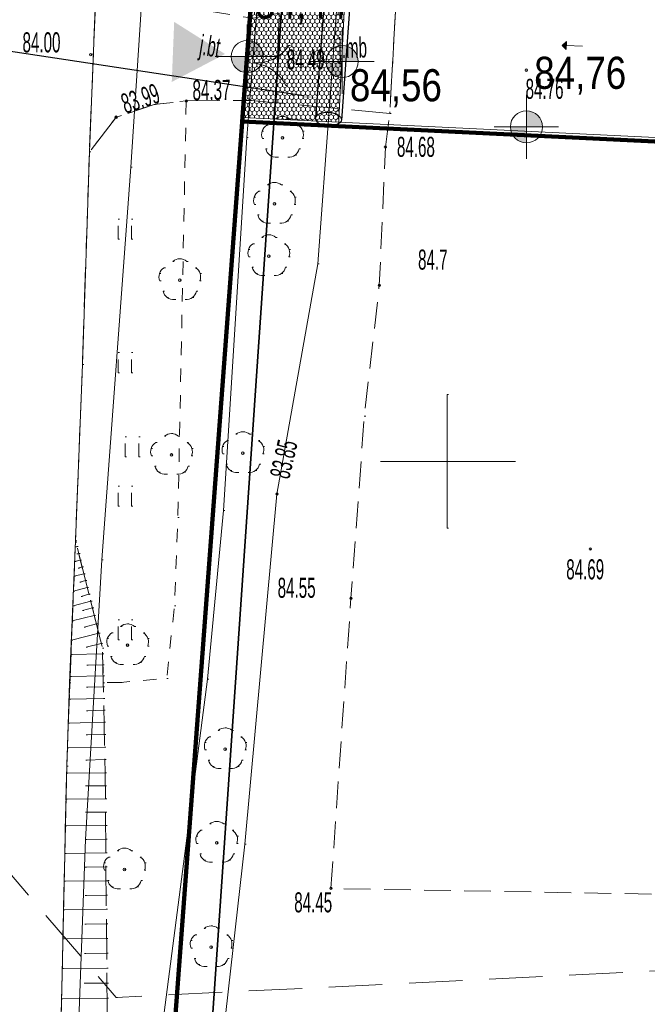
# Model space of a CAD drawing. Extents: x -198213 to 5540361, y 56395 to 5961443.
# Tile 6 of 76: x 5539534 to 5539557, y 5961280 to 5961317. Entities that reach past the tile are written whole.
import ezdxf
from ezdxf import colors
from ezdxf.entities.mleader import LeaderData, LeaderLine
from ezdxf.math import Vec2, Vec3

# ---------------------------------------------------------------- set-up
doc = ezdxf.new("R2010")
doc.units = 0
doc.header["$MEASUREMENT"] = 0
for name, pattern in [('L_0_03', [1, 0.5, -0.5]), ('L_0_04', [1.5, 1, -0.5]), ('L_0_06', [2, 1.5, -0.5]), ('L_0_0C', [3, 2, -1]), ('Long Dashed', [2400, 1200, -1200])]:
    doc.linetypes.add(name, pattern=pattern)
for name, color, linetype, lineweight in [('$ IE RURY OSŁONOWE', 7, 'Continuous', 30), ('$ IE_OPISY', 7, 'Continuous', 25), ('000_Inne__niezydentyfikowane__Nr_Pióra__7', 8, 'Continuous', 13), ('0_Nr_Pióra__7', 8, 'Continuous', 13), ('218_kontur_uzytku_gruntowego_Nr_Pióra__3', 8, 'Continuous', 18), ('219_dzialka_ewidencyjna_Nr_Pióra__96', 8, 'Continuous', 13), ('Arch drogi_Nr_Pióra__21', 8, 'Continuous', 9), ('ARCH MAPA RUSINOWO_Nr_Pióra__60', 8, 'Continuous', 211), ('Arch opisy_Nr_Pióra__80', 8, 'Continuous', 211), ('arch spadki_Nr_Pióra__21', 8, 'Continuous', 9), ('arch wypelnienia_Nr_Pióra__22', 8, 'Continuous', 9), ('arch wypelnienia_Nr_Pióra__80', 8, 'Continuous', 211), ('brama_Nr_Pióra__7', 8, 'Continuous', 13), ('drzewo_lisciaste_Nr_Pióra__7', 8, 'Continuous', 13), ('INWENT RZĘDNE_Nr_Pióra__21', 8, 'Continuous', 9), ('jezdnia_Atr17_Nr_Pióra__7', 8, 'Continuous', 13), ('jezdnia_Nr_Pióra__7', 8, 'Continuous', 13), ('kraweznik_Nr_Pióra__7', 8, 'Continuous', 13), ('ogrodzenie_trwale_Nr_Pióra__7', 8, 'Continuous', 13), ('pikieta_naturalna_Atr2_Nr_Pióra__7', 8, 'Continuous', 13), ('pikieta_naturalna_Nr_Pióra__7', 8, 'Continuous', 13), ('pikieta_sztuczna_Atr2_Nr_Pióra__7', 8, 'Continuous', 13), ('pikieta_sztuczna_Nr_Pióra__7', 8, 'Continuous', 13), ('plac_sportowy_Nr_Pióra__7', 8, 'Continuous', 13), ('przewod_telekomunikacyjny_napowietrzny_Nr_Pióra__30', 8, 'Continuous', 35), ('przewod_telekomunikacyjny_podziemny_Nr_Pióra__7', 8, 'Continuous', 13), ('przewod_wodociagowy_Nr_Pióra__7', 8, 'Continuous', 13), ('rzedna_Atr2_Nr_Pióra__7', 8, 'Continuous', 13), ('rzedna_Nr_Pióra__7', 8, 'Continuous', 13), ('skarpa_nieumocniona_Nr_Pióra__7', 8, 'Continuous', 13), ('trawnik_Nr_Pióra__7', 8, 'Continuous', 13), ('Wstawianie_ramki_sekcyjnej_z_opisem_Nr_Pióra__7', 8, 'Continuous', 13), ('Zakres_Nr_Pióra__7', 8, 'Continuous', 13)]:
    doc.layers.add(name, color=color, linetype=linetype, lineweight=lineweight)
doc.layers.add('arch spadki', color=8, linetype='Continuous')
doc.layers.add('INWENT RZĘDNE', color=8, linetype='Continuous')
doc.styles.add('1. Elektrobau_02.2024', font='romans.shx', dxfattribs={"width": 0.8, "oblique": 10})
doc.styles.add('GENERATED_STYLE_3', font='ARIALN.TTF')
doc.styles.add('GENERATED_STYLE_8', font='ARIALN.TTF')
doc.linetypes.add('L_0_15_SHX', pattern='A,0,[2,Rusinowo PAB zagospodarowanie 30.08.20251.Shx,S=7.5,R=0,X=0,Y=0],-7.5,0', length=7.5)
doc.linetypes.add('L_0_B0_SHX', pattern='A,0,[3,Rusinowo PAB zagospodarowanie 30.08.20251.Shx,S=15,R=0,X=0,Y=0],-15,0', length=15)

# ---------------------------------------------------------------- blocks, each defined once
blk = doc.blocks.new('Linia_11', base_point=(-158781, 90163))
at = {"layer": 'arch spadki_Nr_Pióra__21', "linetype": 'Continuous'}
blk.add_hatch(color=256, dxfattribs=at).paths.add_polyline_path([(-159536, 90193), (-159380, 90337), (-159392, 90037)], flags=0)
for p, q in [((-159536, 90193), (-159380, 90337)), ((-159380, 90337), (-159392, 90037)), ((-159536, 90193), (-159392, 90037)), ((-158781, 90163), (-159386, 90187))]:
    blk.add_line(p, q, dxfattribs=at)
blk = doc.blocks.new('Koty wysokościowe_43', base_point=(-171317, 89773))
at = {"layer": 'INWENT RZĘDNE_Nr_Pióra__21', "linetype": 'Continuous'}
for points in [[(-171317, 89773), (-170717, 89773), (-170762, 90002), (-170892, 90197), (-171087, 90327), (-171317, 90373)], [(-171317, 89773), (-171917, 89773), (-171871, 89543), (-171741, 89349), (-171546, 89218), (-171317, 89173)]]:
    blk.add_hatch(color=256, dxfattribs=at).paths.add_polyline_path(points, flags=0)
for p, q in [((-171317, 88573), (-171317, 90973)), ((-172517, 89773), (-170117, 89773))]:
    blk.add_line(p, q, dxfattribs=at)
blk.add_circle((-171317, 89773), 600, dxfattribs=at)
at = {"layer": 'INWENT RZĘDNE_Nr_Pióra__21', "insert": (-171025, 90973), "char_height": 1200, "attachment_point": 7, "style": 'GENERATED_STYLE_3'}
blk.add_mtext('{84,44}', dxfattribs=at)
blk = doc.blocks.new('Koty wysokościowe_44', base_point=(-167769, 89585))
at = {"layer": 'INWENT RZĘDNE_Nr_Pióra__21', "linetype": 'Continuous'}
for points in [[(-167769, 89585), (-167169, 89585), (-167214, 89814), (-167345, 90009), (-167539, 90139), (-167769, 90185)], [(-167769, 89585), (-168369, 89585), (-168323, 89355), (-168193, 89161), (-167998, 89031), (-167769, 88985)]]:
    blk.add_hatch(color=256, dxfattribs=at).paths.add_polyline_path(points, flags=0)
for p, q in [((-167769, 88385), (-167769, 90785)), ((-168969, 89585), (-166569, 89585))]:
    blk.add_line(p, q, dxfattribs=at)
blk.add_circle((-167769, 89585), 600, dxfattribs=at)
at = {"layer": 'INWENT RZĘDNE_Nr_Pióra__21', "insert": (-167478, 87877), "char_height": 1200, "attachment_point": 7, "style": 'GENERATED_STYLE_3'}
blk.add_mtext('{84,56}', dxfattribs=at)
blk = doc.blocks.new('Koty wysokościowe_45', base_point=(-160878, 87144))
at = {"layer": 'INWENT RZĘDNE_Nr_Pióra__21', "linetype": 'Continuous'}
for points in [[(-160878, 87144), (-160278, 87144), (-160323, 87373), (-160453, 87568), (-160648, 87698), (-160878, 87744)], [(-160878, 87144), (-161478, 87144), (-161432, 86914), (-161302, 86719), (-161107, 86589), (-160878, 86544)]]:
    blk.add_hatch(color=256, dxfattribs=at).paths.add_polyline_path(points, flags=0)
for p, q in [((-160878, 85944), (-160878, 88344)), ((-162078, 87144), (-159678, 87144))]:
    blk.add_line(p, q, dxfattribs=at)
blk.add_circle((-160878, 87144), 600, dxfattribs=at)
at = {"layer": 'INWENT RZĘDNE_Nr_Pióra__21', "insert": (-160586, 88344), "char_height": 1200, "attachment_point": 7, "style": 'GENERATED_STYLE_3'}
blk.add_mtext('{84,76}', dxfattribs=at)

msp = doc.modelspace()

# ---------------------------------------------------------------- hatches: boundary and pattern name
at = {"layer": 'arch wypelnienia_Nr_Pióra__22', "linetype": 'Continuous'}
h = msp.add_hatch(dxfattribs=at)
h.set_pattern_fill('Hexagonal', color=256, scale=0.001, style=0, pattern_type=2)
h.set_pattern_definition([(90, (5539713.8376, 5961225.37486), (-0.17320508, 0), [0.1, -0.2]), (90, (5539713.751, 5961225.52486), (-0.17320508, 0), [0.1, -0.2]), (150, (5539713.8376, 5961225.47486), (0.08660254, 0.15), [0.1, -0.2]), (150, (5539713.66439, 5961225.47486), (0.08660254, 0.15), [0.1, -0.2]), (210, (5539713.8376, 5961225.37486), (-0.08660254, 0.15), [0.1, -0.2]), (210, (5539713.66439, 5961225.37486), (-0.08660254, 0.15), [0.1, -0.2])])
h.paths.add_polyline_path([(5539542.347, 5961312.87), (5539545.943, 5961312.695), (5539546.171, 5961317.389), (5539542.697, 5961317.558)], flags=0)
at = {"layer": 'arch wypelnienia_Nr_Pióra__80', "linetype": 'Continuous'}
msp.add_hatch(color=256, dxfattribs=at).paths.add_polyline_path([(5539541.692, 5961315.245), (5539539.79, 5961316.447), (5539539.7, 5961314.199)], flags=0)

# ---------------------------------------------------------------- linework, layer by layer
at = {"layer": '$ IE RURY OSŁONOWE'}
for points in [[(5539545.507, 5961318.717), (5539545.075, 5961312.844)], [(5539546.473, 5961318.652), (5539546.041, 5961312.773)]]:
    msp.add_lwpolyline(points, dxfattribs=at)
msp.add_ellipse((5539545.558, 5961312.808), major_axis=(-0.483, 0.032), ratio=0.529412, dxfattribs=at)
at = {"layer": '000_Inne__niezydentyfikowane__Nr_Pióra__7', "linetype": 'Continuous', "flags": 128}
for points in [[(5539536.15, 5961296.81), (5539536.09, 5961296.8)], [(5539536.22, 5961296.56), (5539536.15, 5961296.54)], [(5539536.28, 5961296.3), (5539536.07, 5961296.25)], [(5539536.35, 5961296.05), (5539536.2, 5961296.01)], [(5539536.41, 5961295.79), (5539536.05, 5961295.7)], [(5539536.54, 5961295.28), (5539536.03, 5961295.15)], [(5539536.48, 5961295.54), (5539536.26, 5961295.48)], [(5539536.6, 5961295.03), (5539536.31, 5961294.95)], [(5539536.67, 5961294.77), (5539536.01, 5961294.6)], [(5539536.73, 5961294.52), (5539536.36, 5961294.42)], [(5539536.8, 5961294.23), (5539535.98, 5961294.03)], [(5539536.88, 5961293.92), (5539536.43, 5961293.8)], [(5539536.97, 5961293.57), (5539535.95, 5961293.31)], [(5539537.06, 5961293.19), (5539536.5, 5961293.05)], [(5539537.11, 5961292.8), (5539535.93, 5961292.77)], [(5539537.12, 5961292.39), (5539536.52, 5961292.38)], [(5539537.13, 5961291.98), (5539535.9, 5961291.95)], [(5539537.14, 5961291.56), (5539536.51, 5961291.55)], [(5539537.15, 5961291.13), (5539535.87, 5961291.1)], [(5539537.16, 5961290.69), (5539536.51, 5961290.67)], [(5539537.17, 5961290.24), (5539535.83, 5961290.21)], [(5539537.18, 5961289.78), (5539536.5, 5961289.77)], [(5539537.19, 5961289.31), (5539535.8, 5961289.28)], [(5539537.2, 5961288.84), (5539536.49, 5961288.82)], [(5539537.21, 5961288.35), (5539535.76, 5961288.33)], [(5539537.21, 5961287.86), (5539536.48, 5961287.86)], [(5539537.22, 5961287.37), (5539535.74, 5961287.36)], [(5539537.22, 5961286.87), (5539536.48, 5961286.87)], [(5539537.23, 5961286.37), (5539535.72, 5961286.36)], [(5539537.23, 5961285.86), (5539536.47, 5961285.85)], [(5539537.24, 5961285.35), (5539535.7, 5961285.33)], [(5539537.24, 5961284.83), (5539536.46, 5961284.82)], [(5539537.24, 5961284.3), (5539535.68, 5961284.29)], [(5539537.25, 5961283.77), (5539536.46, 5961283.76)], [(5539537.25, 5961283.24), (5539535.65, 5961283.22)], [(5539537.26, 5961282.7), (5539536.45, 5961282.69)], [(5539537.26, 5961282.15), (5539535.63, 5961282.14)], [(5539537.27, 5961281.6), (5539536.44, 5961281.59)], [(5539537.27, 5961281.04), (5539535.6, 5961281.03)], [(5539537.28, 5961280.48), (5539536.43, 5961280.47)], [(5539537.28, 5961279.91), (5539535.58, 5961279.89)]]:
    msp.add_lwpolyline(points, dxfattribs=at)
at = {"layer": '0_Nr_Pióra__7', "linetype": 'Continuous'}
for p, q in [((5539544.078, 5961315.558), (5539544.128, 5961315.558)), ((5539536.67, 5961315.22), (5539536.72, 5961315.22)), ((5539543.66, 5961315.31), (5539543.71, 5961315.31)), ((5539543.66, 5961315.31), (5539543.71, 5961315.31)), ((5539542.725, 5961314.91), (5539542.775, 5961314.91)), ((5539543.488, 5961315.053), (5539543.538, 5961315.053)), ((5539543.457, 5961314.652), (5539543.507, 5961314.652)), ((5539552.96, 5961314.64), (5539553.01, 5961314.64)), ((5539543.963, 5961314.062), (5539544.013, 5961314.062)), ((5539539.04, 5961313.35), (5539539.09, 5961313.35)), ((5539540.24, 5961313.49), (5539540.29, 5961313.49)), ((5539540.24, 5961313.49), (5539540.29, 5961313.49)), ((5539542.63, 5961313.51), (5539542.68, 5961313.51)), ((5539543.6, 5961313.42), (5539543.65, 5961313.42)), ((5539547.85, 5961313.02), (5539547.9, 5961313.02)), ((5539537.62, 5961312.88), (5539537.67, 5961312.88)), ((5539537.62, 5961312.88), (5539537.67, 5961312.88)), ((5539543.252, 5961312.576), (5539543.302, 5961312.576)), ((5539543.579, 5961312.813), (5539543.629, 5961312.813)), ((5539543.84, 5961312.91), (5539543.89, 5961312.91)), ((5539544.101, 5961312.813), (5539544.151, 5961312.813)), ((5539544.428, 5961312.576), (5539544.478, 5961312.576)), ((5539543.08, 5961312.358), (5539543.13, 5961312.358)), ((5539544.6, 5961312.358), (5539544.65, 5961312.358)), ((5539542.51, 5961312.12), (5539542.56, 5961312.12)), ((5539543.091, 5961312.081), (5539543.141, 5961312.081)), ((5539543.84, 5961312.11), (5539543.89, 5961312.11)), ((5539544.589, 5961312.081), (5539544.639, 5961312.081)), ((5539536.62, 5961311.58), (5539536.67, 5961311.58)), ((5539543.216, 5961311.695), (5539543.266, 5961311.695)), ((5539543.37, 5961311.462), (5539543.42, 5961311.462)), ((5539544.31, 5961311.462), (5539544.36, 5961311.462)), ((5539544.464, 5961311.695), (5539544.514, 5961311.695)), ((5539547.69, 5961311.76), (5539547.74, 5961311.76)), ((5539543.639, 5961311.387), (5539543.689, 5961311.387)), ((5539544.041, 5961311.387), (5539544.091, 5961311.387)), ((5539538.17, 5961311.01), (5539538.22, 5961311.01)), ((5539543.279, 5961310.343), (5539543.329, 5961310.343)), ((5539543.54, 5961310.44), (5539543.59, 5961310.44)), ((5539543.801, 5961310.343), (5539543.851, 5961310.343)), ((5539542.952, 5961310.106), (5539543.002, 5961310.106)), ((5539544.128, 5961310.106), (5539544.178, 5961310.106)), ((5539542.78, 5961309.888), (5539542.83, 5961309.888)), ((5539542.791, 5961309.611), (5539542.841, 5961309.611)), ((5539543.54, 5961309.64), (5539543.59, 5961309.64)), ((5539544.289, 5961309.611), (5539544.339, 5961309.611)), ((5539544.3, 5961309.888), (5539544.35, 5961309.888)), ((5539537.699, 5961309.069), (5539537.749, 5961309.069)), ((5539538.199, 5961309.069), (5539538.249, 5961309.069)), ((5539542.916, 5961309.225), (5539542.966, 5961309.225)), ((5539543.07, 5961308.992), (5539543.12, 5961308.992)), ((5539543.339, 5961308.917), (5539543.389, 5961308.917)), ((5539543.741, 5961308.917), (5539543.791, 5961308.917)), ((5539544.01, 5961308.992), (5539544.06, 5961308.992)), ((5539544.164, 5961309.225), (5539544.214, 5961309.225)), ((5539537.699, 5961308.319), (5539537.749, 5961308.319)), ((5539538.199, 5961308.319), (5539538.249, 5961308.319)), ((5539542.742, 5961308.146), (5539542.792, 5961308.146)), ((5539543.069, 5961308.383), (5539543.119, 5961308.383)), ((5539543.33, 5961308.48), (5539543.38, 5961308.48)), ((5539543.591, 5961308.383), (5539543.641, 5961308.383)), ((5539543.918, 5961308.146), (5539543.968, 5961308.146)), ((5539542.57, 5961307.928), (5539542.62, 5961307.928)), ((5539544.09, 5961307.928), (5539544.14, 5961307.928)), ((5539539.739, 5961307.483), (5539539.789, 5961307.483)), ((5539540, 5961307.58), (5539540.05, 5961307.58)), ((5539540.261, 5961307.483), (5539540.311, 5961307.483)), ((5539542.581, 5961307.651), (5539542.631, 5961307.651)), ((5539543.33, 5961307.68), (5539543.38, 5961307.68)), ((5539544.079, 5961307.651), (5539544.129, 5961307.651)), ((5539545.16, 5961307.39), (5539545.21, 5961307.39)), ((5539539.24, 5961307.028), (5539539.29, 5961307.028)), ((5539539.412, 5961307.246), (5539539.462, 5961307.246)), ((5539540.588, 5961307.246), (5539540.638, 5961307.246)), ((5539540.76, 5961307.028), (5539540.81, 5961307.028)), ((5539542.706, 5961307.265), (5539542.756, 5961307.265)), ((5539542.86, 5961307.032), (5539542.91, 5961307.032)), ((5539543.8, 5961307.032), (5539543.85, 5961307.032)), ((5539543.954, 5961307.265), (5539544.004, 5961307.265)), ((5539539.251, 5961306.751), (5539539.301, 5961306.751)), ((5539540, 5961306.78), (5539540.05, 5961306.78)), ((5539540.749, 5961306.751), (5539540.799, 5961306.751)), ((5539543.129, 5961306.957), (5539543.179, 5961306.957)), ((5539543.531, 5961306.957), (5539543.581, 5961306.957)), ((5539539.376, 5961306.365), (5539539.426, 5961306.365)), ((5539540.624, 5961306.365), (5539540.674, 5961306.365)), ((5539547.46, 5961306.59), (5539547.51, 5961306.59)), ((5539539.53, 5961306.132), (5539539.58, 5961306.132)), ((5539539.799, 5961306.057), (5539539.849, 5961306.057)), ((5539540.201, 5961306.057), (5539540.251, 5961306.057)), ((5539540.47, 5961306.132), (5539540.52, 5961306.132)), ((5539537.699, 5961304.069), (5539537.749, 5961304.069)), ((5539538.199, 5961304.069), (5539538.249, 5961304.069)), ((5539536.36, 5961303.63), (5539536.41, 5961303.63)), ((5539537.699, 5961303.319), (5539537.749, 5961303.319)), ((5539538.199, 5961303.319), (5539538.249, 5961303.319)), ((5539550, 5961302.5), (5539550.05, 5961302.5)), ((5539546.9, 5961301.69), (5539546.95, 5961301.69)), ((5539537.963, 5961300.923), (5539538.013, 5961300.923)), ((5539538.463, 5961300.923), (5539538.513, 5961300.923)), ((5539539.429, 5961300.943), (5539539.479, 5961300.943)), ((5539539.69, 5961301.04), (5539539.74, 5961301.04)), ((5539539.951, 5961300.943), (5539540.001, 5961300.943)), ((5539541.772, 5961300.776), (5539541.822, 5961300.776)), ((5539542.099, 5961301.013), (5539542.149, 5961301.013)), ((5539542.36, 5961301.11), (5539542.41, 5961301.11)), ((5539542.621, 5961301.013), (5539542.671, 5961301.013)), ((5539542.948, 5961300.776), (5539542.998, 5961300.776)), ((5539538.93, 5961300.488), (5539538.98, 5961300.488)), ((5539539.102, 5961300.706), (5539539.152, 5961300.706)), ((5539540.278, 5961300.706), (5539540.328, 5961300.706)), ((5539540.45, 5961300.488), (5539540.5, 5961300.488)), ((5539541.6, 5961300.558), (5539541.65, 5961300.558)), ((5539543.12, 5961300.558), (5539543.17, 5961300.558)), ((5539537.963, 5961300.173), (5539538.013, 5961300.173)), ((5539538.463, 5961300.173), (5539538.513, 5961300.173)), ((5539538.941, 5961300.211), (5539538.991, 5961300.211)), ((5539539.69, 5961300.24), (5539539.74, 5961300.24)), ((5539540.439, 5961300.211), (5539540.489, 5961300.211)), ((5539541.611, 5961300.281), (5539541.661, 5961300.281)), ((5539542.36, 5961300.31), (5539542.41, 5961300.31)), ((5539543.109, 5961300.281), (5539543.159, 5961300.281)), ((5539539.066, 5961299.825), (5539539.116, 5961299.825)), ((5539540.314, 5961299.825), (5539540.364, 5961299.825)), ((5539541.736, 5961299.895), (5539541.786, 5961299.895)), ((5539541.89, 5961299.662), (5539541.94, 5961299.662)), ((5539542.83, 5961299.662), (5539542.88, 5961299.662)), ((5539542.984, 5961299.895), (5539543.034, 5961299.895)), ((5539547.5, 5961300), (5539547.55, 5961300)), ((5539552.5, 5961300), (5539552.55, 5961300)), ((5539539.22, 5961299.592), (5539539.27, 5961299.592)), ((5539539.489, 5961299.517), (5539539.539, 5961299.517)), ((5539539.891, 5961299.517), (5539539.941, 5961299.517)), ((5539540.16, 5961299.592), (5539540.21, 5961299.592)), ((5539542.159, 5961299.587), (5539542.209, 5961299.587)), ((5539542.561, 5961299.587), (5539542.611, 5961299.587)), ((5539537.699, 5961299.069), (5539537.749, 5961299.069)), ((5539538.199, 5961299.069), (5539538.249, 5961299.069)), ((5539543.63, 5961298.78), (5539543.68, 5961298.78)), ((5539543.63, 5961298.78), (5539543.68, 5961298.78)), ((5539537.699, 5961298.319), (5539537.749, 5961298.319)), ((5539538.199, 5961298.319), (5539538.249, 5961298.319)), ((5539539.93, 5961297.9), (5539539.98, 5961297.9)), ((5539541.64, 5961298.16), (5539541.69, 5961298.16)), ((5539550, 5961297.5), (5539550.05, 5961297.5)), ((5539536.09, 5961296.8), (5539536.14, 5961296.8)), ((5539536.1, 5961297.03), (5539536.15, 5961297.03)), ((5539536.15, 5961296.81), (5539536.2, 5961296.81)), ((5539555.35, 5961296.72), (5539555.4, 5961296.72)), ((5539536.15, 5961296.54), (5539536.2, 5961296.54)), ((5539536.22, 5961296.56), (5539536.27, 5961296.56)), ((5539536.07, 5961296.25), (5539536.12, 5961296.25)), ((5539536.2, 5961296.01), (5539536.25, 5961296.01)), ((5539536.28, 5961296.3), (5539536.33, 5961296.3)), ((5539536.35, 5961296.05), (5539536.4, 5961296.05)), ((5539537.08, 5961296.32), (5539537.13, 5961296.32)), ((5539536.05, 5961295.7), (5539536.1, 5961295.7)), ((5539536.41, 5961295.79), (5539536.46, 5961295.79)), ((5539536.26, 5961295.48), (5539536.31, 5961295.48)), ((5539536.48, 5961295.54), (5539536.53, 5961295.54)), ((5539536.54, 5961295.28), (5539536.59, 5961295.28)), ((5539536.03, 5961295.15), (5539536.08, 5961295.15)), ((5539536.31, 5961294.95), (5539536.36, 5961294.95)), ((5539536.6, 5961295.03), (5539536.65, 5961295.03)), ((5539546.4, 5961294.88), (5539546.45, 5961294.88)), ((5539536.01, 5961294.6), (5539536.06, 5961294.6)), ((5539536.67, 5961294.77), (5539536.72, 5961294.77)), ((5539536.73, 5961294.52), (5539536.78, 5961294.52)), ((5539539.8, 5961294.6), (5539539.85, 5961294.6)), ((5539536.36, 5961294.42), (5539536.41, 5961294.42)), ((5539536.8, 5961294.23), (5539536.85, 5961294.23)), ((5539535.98, 5961294.03), (5539536.03, 5961294.03)), ((5539536.43, 5961293.8), (5539536.48, 5961293.8)), ((5539536.88, 5961293.92), (5539536.93, 5961293.92)), ((5539537.699, 5961294.069), (5539537.749, 5961294.069)), ((5539537.789, 5961293.823), (5539537.839, 5961293.823)), ((5539538.05, 5961293.92), (5539538.1, 5961293.92)), ((5539538.199, 5961294.069), (5539538.249, 5961294.069)), ((5539538.311, 5961293.823), (5539538.361, 5961293.823)), ((5539536.97, 5961293.57), (5539537.02, 5961293.57)), ((5539537.462, 5961293.586), (5539537.512, 5961293.586)), ((5539538.638, 5961293.586), (5539538.688, 5961293.586)), ((5539535.95, 5961293.31), (5539536, 5961293.31)), ((5539536.5, 5961293.05), (5539536.55, 5961293.05)), ((5539537.06, 5961293.19), (5539537.11, 5961293.19)), ((5539537.29, 5961293.368), (5539537.34, 5961293.368)), ((5539537.301, 5961293.091), (5539537.351, 5961293.091)), ((5539537.699, 5961293.319), (5539537.749, 5961293.319)), ((5539538.05, 5961293.12), (5539538.1, 5961293.12)), ((5539538.199, 5961293.319), (5539538.249, 5961293.319)), ((5539538.799, 5961293.091), (5539538.849, 5961293.091)), ((5539538.81, 5961293.368), (5539538.86, 5961293.368)), ((5539535.93, 5961292.77), (5539535.98, 5961292.77)), ((5539537.11, 5961293.01), (5539537.16, 5961293.01)), ((5539537.11, 5961292.8), (5539537.16, 5961292.8)), ((5539537.426, 5961292.705), (5539537.476, 5961292.705)), ((5539538.674, 5961292.705), (5539538.724, 5961292.705)), ((5539536.52, 5961292.38), (5539536.57, 5961292.38)), ((5539537.12, 5961292.39), (5539537.17, 5961292.39)), ((5539537.58, 5961292.472), (5539537.63, 5961292.472)), ((5539537.849, 5961292.397), (5539537.899, 5961292.397)), ((5539538.251, 5961292.397), (5539538.301, 5961292.397)), ((5539538.52, 5961292.472), (5539538.57, 5961292.472)), ((5539535.9, 5961291.95), (5539535.95, 5961291.95)), ((5539537.13, 5961291.98), (5539537.18, 5961291.98)), ((5539535.88, 5961291.71), (5539535.93, 5961291.71)), ((5539536.51, 5961291.55), (5539536.56, 5961291.55)), ((5539537.14, 5961291.72), (5539537.19, 5961291.72)), ((5539537.14, 5961291.56), (5539537.19, 5961291.56)), ((5539537.79, 5961291.73), (5539537.84, 5961291.73)), ((5539539.51, 5961291.88), (5539539.56, 5961291.88)), ((5539541.04, 5961291.85), (5539541.09, 5961291.85)), ((5539535.87, 5961291.1), (5539535.92, 5961291.1)), ((5539537.15, 5961291.13), (5539537.2, 5961291.13)), ((5539536.51, 5961290.67), (5539536.56, 5961290.67)), ((5539537.16, 5961290.69), (5539537.21, 5961290.69)), ((5539535.83, 5961290.21), (5539535.88, 5961290.21)), ((5539537.17, 5961290.24), (5539537.22, 5961290.24)), ((5539536.5, 5961289.77), (5539536.55, 5961289.77)), ((5539537.18, 5961289.78), (5539537.23, 5961289.78)), ((5539541.439, 5961289.933), (5539541.489, 5961289.933)), ((5539541.7, 5961290.03), (5539541.75, 5961290.03)), ((5539541.961, 5961289.933), (5539542.011, 5961289.933)), ((5539540.94, 5961289.478), (5539540.99, 5961289.478)), ((5539541.112, 5961289.696), (5539541.162, 5961289.696)), ((5539542.288, 5961289.696), (5539542.338, 5961289.696)), ((5539542.46, 5961289.478), (5539542.51, 5961289.478)), ((5539535.8, 5961289.28), (5539535.85, 5961289.28)), ((5539537.19, 5961289.31), (5539537.24, 5961289.31)), ((5539540.951, 5961289.201), (5539541.001, 5961289.201)), ((5539541.7, 5961289.23), (5539541.75, 5961289.23)), ((5539542.449, 5961289.201), (5539542.499, 5961289.201)), ((5539535.77, 5961288.6), (5539535.82, 5961288.6)), ((5539536.49, 5961288.82), (5539536.54, 5961288.82)), ((5539537.2, 5961288.84), (5539537.25, 5961288.84)), ((5539541.076, 5961288.815), (5539541.126, 5961288.815)), ((5539542.324, 5961288.815), (5539542.374, 5961288.815)), ((5539535.76, 5961288.33), (5539535.81, 5961288.33)), ((5539537.21, 5961288.35), (5539537.26, 5961288.35)), ((5539541.23, 5961288.582), (5539541.28, 5961288.582)), ((5539541.499, 5961288.507), (5539541.549, 5961288.507)), ((5539541.901, 5961288.507), (5539541.951, 5961288.507)), ((5539542.17, 5961288.582), (5539542.22, 5961288.582)), ((5539536.48, 5961287.86), (5539536.53, 5961287.86)), ((5539537.21, 5961287.86), (5539537.26, 5961287.86)), ((5539535.74, 5961287.36), (5539535.79, 5961287.36)), ((5539537.22, 5961287.37), (5539537.27, 5961287.37)), ((5539536.48, 5961286.87), (5539536.53, 5961286.87)), ((5539537.22, 5961286.87), (5539537.27, 5961286.87)), ((5539541.119, 5961286.433), (5539541.169, 5961286.433)), ((5539541.38, 5961286.53), (5539541.43, 5961286.53)), ((5539541.641, 5961286.433), (5539541.691, 5961286.433)), ((5539535.72, 5961286.36), (5539535.77, 5961286.36)), ((5539537.23, 5961286.37), (5539537.28, 5961286.37)), ((5539540.792, 5961286.196), (5539540.842, 5961286.196)), ((5539541.968, 5961286.196), (5539542.018, 5961286.196)), ((5539536.47, 5961285.85), (5539536.52, 5961285.85)), ((5539537.23, 5961285.86), (5539537.28, 5961285.86)), ((5539540.62, 5961285.978), (5539540.67, 5961285.978)), ((5539540.631, 5961285.701), (5539540.681, 5961285.701)), ((5539541.38, 5961285.73), (5539541.43, 5961285.73)), ((5539542.129, 5961285.701), (5539542.179, 5961285.701)), ((5539542.14, 5961285.978), (5539542.19, 5961285.978)), ((5539542.43, 5961285.68), (5539542.48, 5961285.68)), ((5539535.7, 5961285.33), (5539535.75, 5961285.33)), ((5539537.24, 5961285.35), (5539537.29, 5961285.35)), ((5539537.669, 5961285.433), (5539537.719, 5961285.433)), ((5539537.93, 5961285.53), (5539537.98, 5961285.53)), ((5539538.191, 5961285.433), (5539538.241, 5961285.433)), ((5539540.756, 5961285.315), (5539540.806, 5961285.315)), ((5539542.004, 5961285.315), (5539542.054, 5961285.315)), ((5539537.17, 5961284.978), (5539537.22, 5961284.978)), ((5539537.342, 5961285.196), (5539537.392, 5961285.196)), ((5539538.518, 5961285.196), (5539538.568, 5961285.196)), ((5539538.69, 5961284.978), (5539538.74, 5961284.978)), ((5539540.91, 5961285.082), (5539540.96, 5961285.082)), ((5539541.179, 5961285.007), (5539541.229, 5961285.007)), ((5539541.581, 5961285.007), (5539541.631, 5961285.007)), ((5539541.85, 5961285.082), (5539541.9, 5961285.082)), ((5539536.46, 5961284.82), (5539536.51, 5961284.82)), ((5539537.181, 5961284.701), (5539537.231, 5961284.701)), ((5539537.24, 5961284.83), (5539537.29, 5961284.83)), ((5539537.93, 5961284.73), (5539537.98, 5961284.73)), ((5539538.679, 5961284.701), (5539538.729, 5961284.701)), ((5539535.68, 5961284.29), (5539535.73, 5961284.29)), ((5539537.24, 5961284.3), (5539537.29, 5961284.3)), ((5539537.306, 5961284.315), (5539537.356, 5961284.315)), ((5539538.554, 5961284.315), (5539538.604, 5961284.315)), ((5539537.46, 5961284.082), (5539537.51, 5961284.082)), ((5539537.729, 5961284.007), (5539537.779, 5961284.007)), ((5539538.131, 5961284.007), (5539538.181, 5961284.007)), ((5539538.4, 5961284.082), (5539538.45, 5961284.082)), ((5539545.65, 5961284.02), (5539545.7, 5961284.02)), ((5539536.46, 5961283.76), (5539536.51, 5961283.76)), ((5539537.25, 5961283.77), (5539537.3, 5961283.77)), ((5539535.65, 5961283.22), (5539535.7, 5961283.22)), ((5539537.25, 5961283.24), (5539537.3, 5961283.24)), ((5539536.45, 5961282.69), (5539536.5, 5961282.69)), ((5539537.26, 5961282.7), (5539537.31, 5961282.7)), ((5539540.909, 5961282.523), (5539540.959, 5961282.523)), ((5539541.17, 5961282.62), (5539541.22, 5961282.62)), ((5539541.431, 5961282.523), (5539541.481, 5961282.523)), ((5539535.63, 5961282.14), (5539535.68, 5961282.14)), ((5539537.26, 5961282.15), (5539537.31, 5961282.15)), ((5539540.41, 5961282.068), (5539540.46, 5961282.068)), ((5539540.582, 5961282.286), (5539540.632, 5961282.286)), ((5539541.758, 5961282.286), (5539541.808, 5961282.286)), ((5539541.93, 5961282.068), (5539541.98, 5961282.068)), ((5539537.27, 5961281.6), (5539537.32, 5961281.6)), ((5539540.421, 5961281.791), (5539540.471, 5961281.791)), ((5539541.17, 5961281.82), (5539541.22, 5961281.82)), ((5539541.919, 5961281.791), (5539541.969, 5961281.791)), ((5539536.44, 5961281.59), (5539536.49, 5961281.59)), ((5539540.546, 5961281.405), (5539540.596, 5961281.405)), ((5539541.794, 5961281.405), (5539541.844, 5961281.405)), ((5539535.6, 5961281.03), (5539535.65, 5961281.03)), ((5539537.27, 5961281.04), (5539537.32, 5961281.04)), ((5539540.7, 5961281.172), (5539540.75, 5961281.172)), ((5539540.969, 5961281.097), (5539541.019, 5961281.097)), ((5539541.371, 5961281.097), (5539541.421, 5961281.097)), ((5539541.64, 5961281.172), (5539541.69, 5961281.172)), ((5539536.43, 5961280.47), (5539536.48, 5961280.47)), ((5539537.28, 5961280.48), (5539537.33, 5961280.48)), ((5539535.58, 5961279.89), (5539535.63, 5961279.89)), ((5539537.28, 5961279.91), (5539537.33, 5961279.91)), ((5539537.62, 5961279.94), (5539537.67, 5961279.94))]:
    msp.add_line(p, q, dxfattribs=at)
at = {"layer": '218_kontur_uzytku_gruntowego_Nr_Pióra__3', "linetype": 'L_0_03', "flags": 128}
for points in [[(5539546.72, 5961371.45), (5539542.34, 5961312.72)], [(5539542.34, 5961312.72), (5539546.72, 5961371.45)], [(5539542.34, 5961312.72), (5539539.23, 5961271.12)], [(5539539.23, 5961271.12), (5539542.34, 5961312.72)], [(5539596.81, 5961310.07), (5539542.34, 5961312.72)], [(5539542.34, 5961312.72), (5539596.81, 5961310.07)]]:
    msp.add_lwpolyline(points, dxfattribs=at)
at = {"layer": '219_dzialka_ewidencyjna_Nr_Pióra__96', "linetype": 'Continuous', "flags": 128}
for points in [[(5539546.72, 5961371.45), (5539542.34, 5961312.72)], [(5539539.23, 5961271.12), (5539542.34, 5961312.72)], [(5539542.34, 5961312.72), (5539596.81, 5961310.07)]]:
    msp.add_lwpolyline(points, dxfattribs=at)
at = {"layer": 'Arch drogi_Nr_Pióra__21', "linetype": 'Continuous'}
for p, q in [((5539546.179, 5961317.539), (5539545.936, 5961312.545)), ((5539579.756, 5961310.9), (5539542.336, 5961312.72)), ((5539579.612, 5961311.057), (5539542.347, 5961312.87))]:
    msp.add_line(p, q, dxfattribs=at)
at = {"layer": 'ARCH MAPA RUSINOWO_Nr_Pióra__60', "linetype": 'Continuous', "flags": 128}
for points in [[(5539540.938, 5961293.994), (5539546.72, 5961371.45)], [(5539595.027, 5961299.069), (5539596.827, 5961310.069), (5539542.336, 5961312.72)], [(5539539.23, 5961271.12), (5539540.938, 5961293.994)]]:
    msp.add_lwpolyline(points, dxfattribs=at)
at = {"layer": 'Arch opisy_Nr_Pióra__80', "linetype": 'Long Dashed'}
for p, q in [((5539543.155, 5961323.69), (5539542.336, 5961312.72)), ((5539542.336, 5961312.72), (5539606.798, 5961309.584))]:
    msp.add_line(p, q, dxfattribs=at)
at = {"layer": 'brama_Nr_Pióra__7', "linetype": 'Continuous'}
msp.add_line((5539542.94, 5961317.7), (5539542.51, 5961312.12), dxfattribs=at)
for centre, start, end in [((5539542.84, 5961316.406), 265.593, 325.593), ((5539542.84, 5961316.406), 265.59, 325.6084), ((5539542.61, 5961313.414), 25.593, 85.593), ((5539542.61, 5961313.414), 25.5716, 85.59)]:
    msp.add_arc(centre, 1.5, start, end, dxfattribs=at)
at = {"layer": 'drzewo_lisciaste_Nr_Pióra__7', "linetype": 'Continuous'}
for centre in [(5539543.84, 5961312.11), (5539543.54, 5961309.64), (5539543.33, 5961307.68), (5539540, 5961306.78), (5539539.69, 5961300.24), (5539542.36, 5961300.31), (5539538.05, 5961293.12), (5539541.7, 5961289.23), (5539541.38, 5961285.73), (5539537.93, 5961284.73), (5539541.17, 5961281.82)]:
    msp.add_circle(centre, 0.05, dxfattribs=at)
for centre, start, end in [((5539543.46, 5961312.234), 121.308, 202.548), ((5539543.84, 5961312.51), 49.272, 130.728), ((5539544.22, 5961312.234), 337.452, 58.692), ((5539543.605, 5961311.786), 193.221, 274.871), ((5539544.075, 5961311.786), 265.129, 346.779), ((5539543.54, 5961310.04), 49.272, 130.728), ((5539543.16, 5961309.764), 121.308, 202.548), ((5539543.92, 5961309.764), 337.452, 58.692), ((5539543.305, 5961309.316), 193.221, 274.871), ((5539543.775, 5961309.316), 265.129, 346.779), ((5539542.95, 5961307.804), 121.308, 202.548), ((5539543.33, 5961308.08), 49.272, 130.728), ((5539543.71, 5961307.804), 337.452, 58.692), ((5539540, 5961307.18), 49.272, 130.728), ((5539539.62, 5961306.904), 121.308, 202.548), ((5539540.38, 5961306.904), 337.452, 58.692), ((5539543.095, 5961307.356), 193.221, 274.871), ((5539543.565, 5961307.356), 265.129, 346.779), ((5539539.765, 5961306.456), 193.221, 274.871), ((5539540.235, 5961306.456), 265.129, 346.779), ((5539539.69, 5961300.64), 49.272, 130.728), ((5539541.98, 5961300.434), 121.308, 202.548), ((5539542.36, 5961300.71), 49.272, 130.728), ((5539542.74, 5961300.434), 337.452, 58.692), ((5539539.31, 5961300.364), 121.308, 202.548), ((5539540.07, 5961300.364), 337.452, 58.692), ((5539539.455, 5961299.916), 193.221, 274.871), ((5539539.925, 5961299.916), 265.129, 346.779), ((5539542.125, 5961299.986), 193.221, 274.871), ((5539542.595, 5961299.986), 265.129, 346.779), ((5539538.05, 5961293.52), 49.272, 130.728), ((5539537.67, 5961293.244), 121.308, 202.548), ((5539538.43, 5961293.244), 337.452, 58.692), ((5539537.815, 5961292.796), 193.221, 274.871), ((5539538.285, 5961292.796), 265.129, 346.779), ((5539541.7, 5961289.63), 49.272, 130.728), ((5539541.32, 5961289.354), 121.308, 202.548), ((5539542.08, 5961289.354), 337.452, 58.692), ((5539541.465, 5961288.906), 193.221, 274.871), ((5539541.935, 5961288.906), 265.129, 346.779), ((5539541.38, 5961286.13), 49.272, 130.728), ((5539541, 5961285.854), 121.308, 202.548), ((5539541.76, 5961285.854), 337.452, 58.692), ((5539537.93, 5961285.13), 49.272, 130.728), ((5539541.145, 5961285.406), 193.221, 274.871), ((5539541.615, 5961285.406), 265.129, 346.779), ((5539537.55, 5961284.854), 121.308, 202.548), ((5539538.31, 5961284.854), 337.452, 58.692), ((5539537.695, 5961284.406), 193.221, 274.871), ((5539538.165, 5961284.406), 265.129, 346.779), ((5539541.17, 5961282.22), 49.272, 130.728), ((5539540.79, 5961281.944), 121.308, 202.548), ((5539541.55, 5961281.944), 337.452, 58.692), ((5539540.935, 5961281.496), 193.221, 274.871), ((5539541.405, 5961281.496), 265.129, 346.779)]:
    msp.add_arc(centre, 0.4, start, end, dxfattribs=at)
at = {"layer": 'jezdnia_Nr_Pióra__7', "linetype": 'L_0_06', "flags": 128}
msp.add_lwpolyline([(5539548.486, 5961414.429), (5539547.33, 5961407.23), (5539544.97, 5961391.79), (5539543.29, 5961381.17), (5539542.51, 5961379.21), (5539542.32, 5961378), (5539541.27, 5961367.82), (5539540.91, 5961364.2), (5539539.27, 5961350.25), (5539537.78, 5961334.89), (5539537.08, 5961322.75), (5539536.89, 5961318.2), (5539536.62, 5961311.58), (5539536.36, 5961303.63), (5539536.1, 5961297.03), (5539535.77, 5961288.6), (5539535.43, 5961273.08), (5539535.1, 5961256.9), (5539534.99, 5961242.98), (5539534.93, 5961227.39), (5539534.64, 5961223.09), (5539535.09, 5961219.59), (5539536.43, 5961215.63), (5539539.17, 5961211.64), (5539542.98, 5961209.08), (5539524.13, 5961213.68), (5539525.21, 5961214.75), (5539526.28, 5961216.3), (5539527.29, 5961219.19), (5539528.2, 5961223.48), (5539528.64, 5961231.21), (5539528.81, 5961241.22), (5539529.12, 5961251.99), (5539529.26, 5961264.73), (5539529.86, 5961279.51), (5539530.43, 5961293.38), (5539531.2, 5961309.49), (5539531.74, 5961322.55), (5539532.3, 5961332.49), (5539532.4, 5961334.04), (5539532.42, 5961334.45), (5539533.38, 5961343.25), (5539534.51, 5961357.7), (5539535.18, 5961364.16), (5539537.17, 5961379.01), (5539537.95, 5961380.97), (5539539.63, 5961391.59), (5539541.99, 5961407.03), (5539543.178, 5961414.429)], dxfattribs=at)
for points in [[(5539543.66, 5961315.31), (5539543.6, 5961313.42), (5539542.63, 5961313.51), (5539540.24, 5961313.49), (5539539.04, 5961313.35), (5539537.62, 5961312.88), (5539536.62, 5961311.58), (5539536.89, 5961318.2), (5539537.78, 5961317.62), (5539538.61, 5961317.26), (5539539.76, 5961317.09), (5539540.71, 5961316.91), (5539542.74, 5961316.58), (5539543.72, 5961316.77)], [(5539544.06, 5961316.84), (5539545.06, 5961316.87), (5539547, 5961316.92), (5539548.08, 5961317.05), (5539547.85, 5961313.02), (5539543.6, 5961313.42), (5539543.66, 5961315.31), (5539543.72, 5961316.77)]]:
    msp.add_lwpolyline(points, close=True, dxfattribs=at)
at = {"layer": 'kraweznik_Nr_Pióra__7', "linetype": 'Continuous', "flags": 128}
msp.add_lwpolyline([(5539535.43, 5961273.08), (5539535.77, 5961288.6), (5539535.88, 5961291.71), (5539536.1, 5961297.03), (5539536.36, 5961303.63), (5539536.62, 5961311.58), (5539536.89, 5961318.2), (5539537.08, 5961322.75), (5539537.78, 5961334.89), (5539539.27, 5961350.25), (5539540.91, 5961364.2), (5539541.27, 5961367.82), (5539542.32, 5961378), (5539542.51, 5961379.21), (5539543.29, 5961381.17), (5539544.97, 5961391.79), (5539547.33, 5961407.23), (5539548.486, 5961414.429)], dxfattribs=at)
at = {"layer": 'ogrodzenie_trwale_Nr_Pióra__7', "linetype": 'Continuous'}
msp.add_line((5539542.51, 5961312.12), (5539541.64, 5961298.16), dxfattribs=at)
at = {"layer": 'ogrodzenie_trwale_Nr_Pióra__7', "linetype": 'L_0_15_SHX'}
msp.add_line((5539542.51, 5961312.12), (5539541.64, 5961298.16), dxfattribs=at)
at = {"layer": 'ogrodzenie_trwale_Nr_Pióra__7', "linetype": 'Continuous', "flags": 128}
msp.add_lwpolyline([(5539541.64, 5961298.16), (5539541.04, 5961291.85), (5539538.19, 5961269.97)], dxfattribs=at)
at = {"layer": 'ogrodzenie_trwale_Nr_Pióra__7', "linetype": 'L_0_15_SHX', "flags": 128}
msp.add_lwpolyline([(5539541.64, 5961298.16), (5539541.04, 5961291.85), (5539538.19, 5961269.97)], dxfattribs=at)
at = {"layer": 'pikieta_naturalna_Nr_Pióra__7', "linetype": 'Continuous'}
msp.add_circle((5539547.46, 5961306.59), 0.045, dxfattribs=at)
at = {"layer": 'pikieta_sztuczna_Nr_Pióra__7', "linetype": 'Continuous'}
for centre in [(5539536.67, 5961315.22), (5539543.66, 5961315.31), (5539552.96, 5961314.64), (5539540.24, 5961313.49), (5539537.62, 5961312.88), (5539547.69, 5961311.76), (5539555.35, 5961296.72), (5539546.4, 5961294.88), (5539545.65, 5961284.02)]:
    msp.add_circle(centre, 0.045, dxfattribs=at)
at = {"layer": 'plac_sportowy_Nr_Pióra__7', "linetype": 'L_0_04', "flags": 128}
msp.add_lwpolyline([(5539547.69, 5961311.76), (5539547.85, 5961313.02), (5539548.08, 5961317.05), (5539548.19, 5961318.69), (5539553.96, 5961318.57), (5539566.63, 5961318.35), (5539577.2, 5961318.26), (5539578.89, 5961318.3), (5539589.29, 5961318.26), (5539587.6, 5961310.7), (5539586.41, 5961297.98), (5539585.4, 5961283.36), (5539561.05, 5961283.75), (5539545.65, 5961284.02), (5539546.4, 5961294.88), (5539546.9, 5961301.69), (5539547.46, 5961306.59)], close=True, dxfattribs=at)
at = {"layer": 'przewod_telekomunikacyjny_napowietrzny_Nr_Pióra__30', "linetype": 'Continuous'}
msp.add_line((5539540.65, 5961270.81), (5539543.87, 5961317.85), dxfattribs=at)
at = {"layer": 'przewod_telekomunikacyjny_napowietrzny_Nr_Pióra__30', "linetype": 'L_0_B0_SHX'}
msp.add_line((5539540.65, 5961270.81), (5539543.87, 5961317.85), dxfattribs=at)
at = {"layer": 'przewod_telekomunikacyjny_podziemny_Nr_Pióra__7', "linetype": 'Continuous', "flags": 128}
msp.add_lwpolyline([(5539548.29, 5961366.44), (5539546.97, 5961353.78), (5539548.39, 5961352.95), (5539547.3, 5961334.1), (5539546.44, 5961324.09), (5539546.03, 5961319.23), (5539545.16, 5961307.39), (5539543.63, 5961298.78), (5539542.43, 5961285.68), (5539541.19, 5961274.63), (5539542.24, 5961272.57), (5539543.69, 5961271.2), (5539543.59, 5961269.14), (5539542.78, 5961266.35), (5539543.3, 5961257.92), (5539546.06, 5961248.87), (5539545.22, 5961248.17)], dxfattribs=at)
at = {"layer": 'przewod_wodociagowy_Nr_Pióra__7', "linetype": 'Continuous', "flags": 128}
msp.add_lwpolyline([(5539523.52, 5961364.08), (5539529.06, 5961363.67), (5539537.48, 5961362.65), (5539542.79, 5961362), (5539541.4, 5961352.89), (5539540.33, 5961338.95), (5539539.17, 5961326.33), (5539538.66, 5961318.45), (5539538.17, 5961311.01), (5539537.08, 5961296.32), (5539536.47, 5961285.85), (5539535.85, 5961268.98), (5539549.29, 5961271.29), (5539573.3, 5961275.34), (5539588.62, 5961277.8), (5539602.17, 5961279.36), (5539616.59, 5961280.91), (5539615.83, 5961257.35), (5539615.32, 5961242.06)], dxfattribs=at)
at = {"layer": 'rzedna_Nr_Pióra__7', "linetype": 'Continuous'}
msp.add_circle((5539543.63, 5961298.78), 0.045, dxfattribs=at)
at = {"layer": 'skarpa_nieumocniona_Nr_Pióra__7', "linetype": 'L_0_06', "flags": 128}
msp.add_lwpolyline([(5539537.33, 5961257.38), (5539537.14, 5961245.22), (5539537.09, 5961237.04), (5539536.8, 5961227.21), (5539534.93, 5961227.39), (5539534.99, 5961242.98), (5539535.1, 5961256.9), (5539535.43, 5961273.08), (5539535.77, 5961288.6), (5539536.1, 5961297.03), (5539537.11, 5961293.01), (5539537.14, 5961291.72), (5539537.21, 5961288.35), (5539537.31, 5961276.46), (5539537.27, 5961266.51)], close=True, dxfattribs=at)
msp.add_lwpolyline([(5539537.33, 5961257.38), (5539537.14, 5961245.22), (5539537.09, 5961237.04), (5539536.8, 5961227.21), (5539534.93, 5961227.39), (5539534.99, 5961242.98), (5539535.1, 5961256.9), (5539535.43, 5961273.08), (5539535.77, 5961288.6), (5539536.1, 5961297.03), (5539537.11, 5961293.01), (5539537.14, 5961291.72), (5539537.21, 5961288.35), (5539537.31, 5961276.46), (5539537.27, 5961266.51)], close=True, dxfattribs=at)
at = {"layer": 'trawnik_Nr_Pióra__7', "linetype": 'L_0_03', "flags": 128}
msp.add_lwpolyline([(5539537.79, 5961291.73), (5539537.14, 5961291.72), (5539537.11, 5961293.01), (5539536.1, 5961297.03), (5539536.36, 5961303.63), (5539536.62, 5961311.58), (5539537.62, 5961312.88), (5539539.04, 5961313.35), (5539540.24, 5961313.49), (5539539.93, 5961297.9), (5539539.8, 5961294.6), (5539539.51, 5961291.88)], close=True, dxfattribs=at)
for points in [[(5539537.699, 5961308.319), (5539537.699, 5961309.069)], [(5539538.199, 5961308.319), (5539538.199, 5961309.069)], [(5539537.699, 5961303.319), (5539537.699, 5961304.069)], [(5539538.199, 5961303.319), (5539538.199, 5961304.069)], [(5539537.963, 5961300.173), (5539537.963, 5961300.923)], [(5539538.463, 5961300.173), (5539538.463, 5961300.923)], [(5539537.699, 5961298.319), (5539537.699, 5961299.069)], [(5539538.199, 5961298.319), (5539538.199, 5961299.069)], [(5539537.699, 5961293.319), (5539537.699, 5961294.069)], [(5539538.199, 5961293.319), (5539538.199, 5961294.069)]]:
    msp.add_lwpolyline(points, dxfattribs=at)
at = {"layer": 'Wstawianie_ramki_sekcyjnej_z_opisem_Nr_Pióra__7', "linetype": 'Continuous', "flags": 128}
for points in [[(5539550, 5961297.5), (5539550, 5961302.5)], [(5539550, 5961297.5), (5539550, 5961302.5)], [(5539547.5, 5961300), (5539552.5, 5961300)], [(5539547.5, 5961300), (5539552.5, 5961300)]]:
    msp.add_lwpolyline(points, dxfattribs=at)
at = {"layer": 'Zakres_Nr_Pióra__7', "linetype": 'L_0_0C', "flags": 128}
msp.add_lwpolyline([(5539630.53, 5961390.3), (5539628.94, 5961331.74), (5539600.56, 5961283.04), (5539537.62, 5961279.94), (5539520.78, 5961299.6), (5539520.6, 5961305.18), (5539524.89, 5961364.28), (5539536.45, 5961379.17)], close=True, dxfattribs=at)

# ---------------------------------------------------------------- block references
at = {"layer": 'arch spadki', "linetype": 'Continuous', "xscale": 0.001, "yscale": 0.001, "zscale": 0.001}
msp.add_blockref('Linia_11', (5539555.056, 5961315.538), dxfattribs=at)
at = {"layer": 'INWENT RZĘDNE', "xscale": 0.001, "yscale": 0.001, "zscale": 0.001}
for name, p in [('Koty wysokościowe_43', (5539542.521, 5961315.148)), ('Koty wysokościowe_44', (5539546.069, 5961314.96)), ('Koty wysokościowe_45', (5539552.96, 5961312.518))]:
    msp.add_blockref(name, p, dxfattribs=at)

# ---------------------------------------------------------------- texts
at = {"layer": 'jezdnia_Atr17_Nr_Pióra__7', "linetype": 'Continuous', "char_height": 0.75, "attachment_point": 1, "style": 'GENERATED_STYLE_8'}
for s, insert, rotation in [('{\\W0.660000x;j.bt}', (5539540.819, 5961315.969), 350.8), ('{\\W0.660000x;j.mb}', (5539545.917, 5961315.84), 1.5)]:
    msp.add_mtext(s, dxfattribs=dict(at, insert=insert, rotation=rotation))
at = {"layer": 'pikieta_naturalna_Atr2_Nr_Pióra__7', "linetype": 'Continuous', "insert": (5539548.909, 5961307.926), "char_height": 0.75, "attachment_point": 1, "style": 'GENERATED_STYLE_8'}
msp.add_mtext('{\\W0.660000x;84.7}', dxfattribs=at)
at = {"layer": 'pikieta_sztuczna_Atr2_Nr_Pióra__7', "linetype": 'Continuous', "char_height": 0.75, "attachment_point": 1, "style": 'GENERATED_STYLE_8'}
for s, insert in [('{\\W0.660000x;84.00}', (5539534.119, 5961316.056)), ('{\\W0.660000x;84.49}', (5539543.999, 5961315.416)), ('{\\W0.660000x;84.76}', (5539552.929, 5961314.316)), ('{\\W0.660000x;84.68}', (5539548.119, 5961312.146)), ('{\\W0.660000x;84.69}', (5539554.449, 5961296.336)), ('{\\W0.660000x;84.55}', (5539543.659, 5961295.646)), ('{\\W0.660000x;84.45}', (5539544.279, 5961283.876))]:
    msp.add_mtext(s, dxfattribs=dict(at, insert=insert))
for s, insert, rotation in [('{\\W0.660000x;83.99}', (5539537.735, 5961313.714), 18.3), ('{\\W0.660000x;84.37}', (5539540.472, 5961314.267), 0.5)]:
    msp.add_mtext(s, dxfattribs=dict(at, insert=insert, rotation=rotation))
at = {"layer": 'rzedna_Atr2_Nr_Pióra__7', "linetype": 'Continuous', "insert": (5539543.357, 5961299.48), "char_height": 0.75, "attachment_point": 1, "rotation": 76.7, "style": 'GENERATED_STYLE_8'}
msp.add_mtext('{\\W0.660000x;83.85}', dxfattribs=at)

# ---------------------------------------------------------------- leaders
at = {"layer": '$ IE_OPISY'}
ml = msp.add_multileader_mtext('Standard', dxfattribs=at)
ml.set_content('\\Q10;\\W0.8;{\\A1;Proj. rura osłonowa }Ø\\A1;110 dwudzielna \\Pdla istn. kabli TT', color=7, style='1. Elektrobau_02.2024')
ml.set_leader_properties(linetype='ByLayer', lineweight=-1)
ml.build(insert=Vec2(0, 0))
ml.multileader.update_dxf_attribs({"text_left_attachment_type": 6, "text_right_attachment_type": 6, "dogleg_length": 1.152, "arrow_head_size": 0.5})
ctx = ml.context
ctx.base_point, ctx.char_height, ctx.arrow_head_size, ctx.landing_gap_size, ctx.plane_origin = Vec3(5539501.831, 5961316.438), 1, 0.5, 0.09, Vec3(5539541.738, 5961298.104)
ctx.left_attachment, ctx.right_attachment = 6, 6
notes = []
notes.append((ctx, [(0, (1, 1, 0), (5539526.442, 5961316.438), (-1, 0), 1.152, [(0, [(5539545.131, 5961313.601)], 0, [])])]))
ctx.mtext.insert, ctx.mtext.width, ctx.mtext.defined_height, ctx.mtext.flow_direction = Vec3(5539501.921, 5961317.638), 37.49114, 2.636, 5
for ctx, leaders in notes:
    for number, flags, end, landing, length, lines in leaders:
        leader = LeaderData()
        leader.index, (leader.has_last_leader_line, leader.has_dogleg_vector, leader.attachment_direction) = number, flags
        leader.last_leader_point, leader.dogleg_vector, leader.dogleg_length = Vec3(end), Vec3(landing), length
        for number, points, colour, breaks in lines:
            line = LeaderLine()
            line.index, line.vertices, line.color, line.breaks = number, Vec3.list(points), colors.encode_raw_color(colour), breaks
            leader.lines.append(line)
        ctx.leaders.append(leader)

doc.saveas('drawing.dxf')
